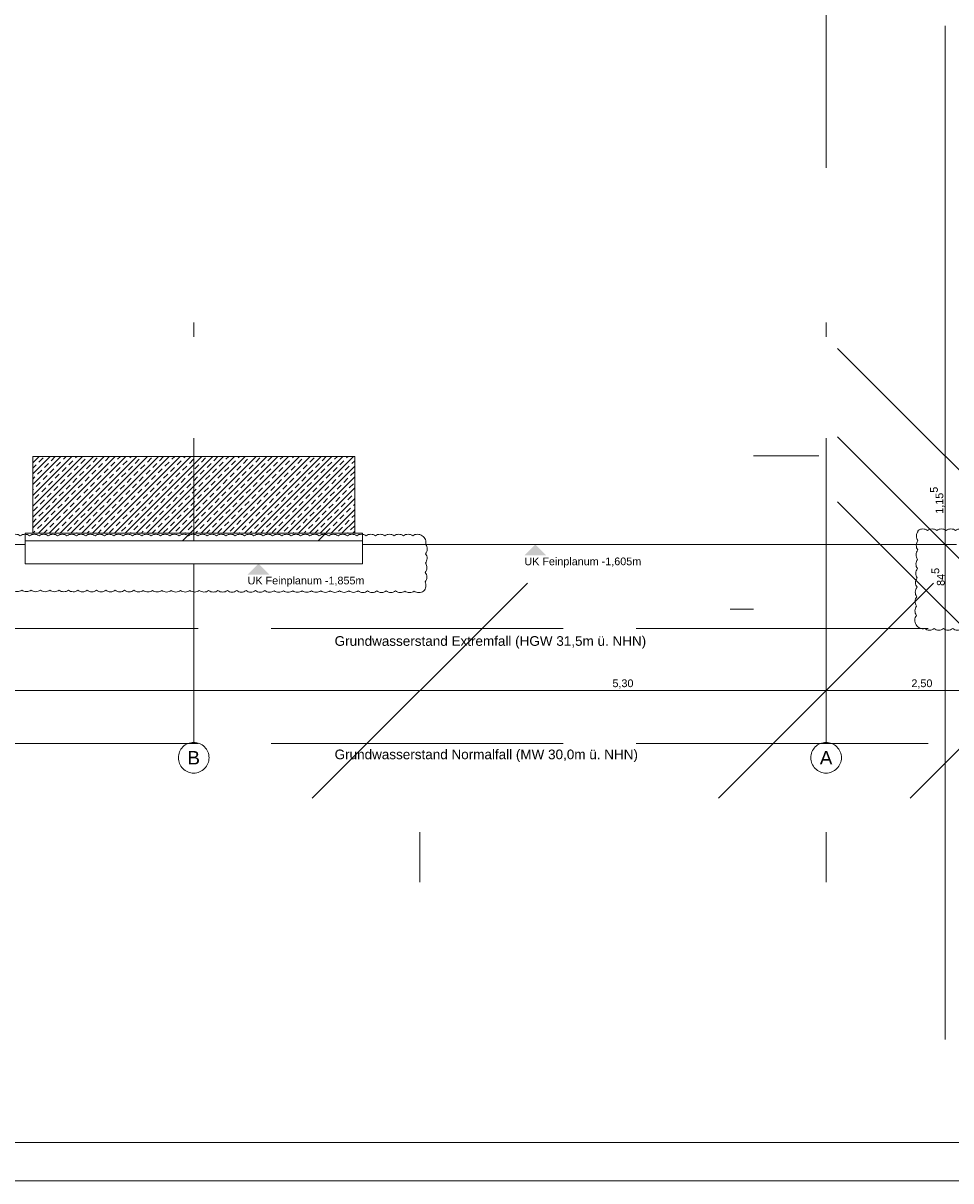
# Model space of a CAD drawing. Header units: metres. Extents: x -3716 to 31, y -1854 to 706.
# Tile 173 of 207: x -444 to -293, y -345 to -157. Entities that reach past the tile are written whole.
import ezdxf

# ---------------------------------------------------------------- set-up
doc = ezdxf.new("R2010")
doc.units = ezdxf.units.M
doc.header["$LTSCALE"] = 1.25
doc.header["$PDMODE"] = 1
doc.header["$PDSIZE"] = -2
doc.linetypes.add('ISO-02 Strichlinie', pattern=[3.81, 3.048, -0.762])
doc.linetypes.add('Linienart-53', pattern=[5.291531, 3.175, -1.058062, 0.352704, -0.705764])
doc.layers.get('0').update_dxf_attribs({"lineweight": 25})
for name, color, linetype, lineweight, true_color in [('30 -35 Decken- 0 Decken', 7, 'Continuous', 35, 0x00ee00), ('70 -72 Beschriftung- 1 Beschriftung allgemein', 7, 'Continuous', 9, 0xff6633), ('70 -76 Bemaßung- 2 Allgemein', 7, 'Continuous', 5, 0x6666cc), ('70 -77 Revision- 2 Wolken', 7, 'Continuous', 18, 0x944cff)]:
    doc.layers.add(name, color=color, linetype=linetype, lineweight=lineweight, true_color=true_color)
for name, color, linetype, lineweight in [('70 -71 Achsen- 1 Gebäudeachsen', 7, 'Linienart-53', 18), ('70 -74 Zeichnungsblatt- 4 Plankopf Linie', 7, 'Continuous', 13), ('Keine', 7, 'Continuous', 9)]:
    doc.layers.add(name, color=color, linetype=linetype, lineweight=lineweight)
doc.styles.add('Arial', font='arial.ttf')
doc.dimstyles.new('k+k_klein', dxfattribs={"dimtxt": 1.258608, "dimasz": 1.3255, "dimexe": 1.25, "dimexo": 3.75, "dimgap": 0.125, "dimtad": 1, "dimdec": 3, "dimtxsty": 'Arial', "dimblk": 'VW_SLASH', "dimblk1": 'VW_SLASH', "dimblk2": 'VW_SLASH', "dimcen": 0, "dimdle": 0.625, "dimadec": 3, "dimazin": 0, "dimtfac": 0.75, "dimtdec": 3, "dimtix": 1, "dimtmove": 0, "dimatfit": 0, "dimldrblk": 'VW_FILLEDARROW', "dimfxlon": 1, "dimfrac": 2, "dimtolj": 1, "dimarcsym": 0})
doc.dimstyles.new('SIA_DIN1356', dxfattribs={"dimtxt": 1.258608, "dimasz": 2.80603, "dimexe": 2.5, "dimexo": 3.75, "dimgap": 0.625, "dimtad": 1, "dimdec": 3, "dimtxsty": 'Arial', "dimblk": 'VW_SLASH-1', "dimblk1": 'VW_SLASH-1', "dimblk2": 'VW_SLASH-1', "dimcen": 0, "dimdle": 2.5, "dimadec": 3, "dimazin": 0, "dimtfac": 1, "dimtdec": 3, "dimtix": 1, "dimtmove": 0, "dimatfit": 0, "dimldrblk": 'VW_FILLEDARROW-1', "dimfxl": 1, "dimfrac": 2, "dimtolj": 1, "dimarcsym": 0})

# ---------------------------------------------------------------- blocks, each defined once
blk = doc.blocks.new('Plankopf')
at = {"layer": '70 -74 Zeichnungsblatt- 4 Plankopf Linie', "transparency": 33554687, "flags": 128}
for points in [[(-1.0675, 0.4205), (1.0675, 0.4205), (1.0675, -0.4205), (-1.0675, -0.4205)], [(-1.0475, -0.4155), (-1.0475, 0.4155), (1.0625, 0.4155), (1.0625, -0.4155)]]:
    blk.add_lwpolyline(points, close=True, dxfattribs=at)
at = {"layer": '70 -74 Zeichnungsblatt- 4 Plankopf Linie', "color": 0, "flags": 1}
for tag in ['Approval', 'Approval', 'Approval', 'Approval', 'Approval', 'AR_Genehmigt_-_Datum', 'Auto_Generate_Page_Number', 'Auto_Total_Num_Sheets', 'Auftraggeber', 'Auftraggeber_Zusatz_-1-', 'Auftraggeber_Zusatz_-2-', 'Architekt', 'Architekt_Zusatz_-1-', 'Architekt_Zusatz_-2-', 'Approval', 'Current_Plot_Date', 'Scale', 'Sheet_Number', 'Sheet_Title', 'Teil', 'Gewerk', 'Total_Num_Sheets', 'Tragwerksplanung', 'Tragwerksplanung_Zusatz_-1-', 'Tragwerksplanung_Zusatz_-2-', 'Geschäftszeichen', 'Zone', 'Zone', 'Zone', 'Zone', 'Zone', 'Status', 'TGA', 'TGA_Zusatz_-1-', 'TGA_Zusatz_-2-', 'Zone', 'Number', 'Publish_Date', 'Number', 'Publish_Date', 'Number', 'Publish_Date', 'Number', 'Publish_Date', 'Number', 'Publish_Date', 'Planungsgrundlagen', 'Plot_Date_Format', 'BH_Genehmigt_-_Datum', 'Papiermaße', 'Ebene', 'Page_Number', 'Plannummer_Fachplaner', 'File_Name', 'File_Name_Include_Path', 'Projektname_Zusatz', 'Project_Address', 'Landschaftsarchitekt', 'Landschaftsarchitekten_Zusatz-1-', 'Landschaftsarchitekten_Zusatz_-2-', 'Höhe_üNHN', 'Leistungsphase', 'Number', 'Publish_Date', 'Recipients', 'Recipients', 'Recipients', 'Recipients', 'Recipients', 'Project_Date', 'Project_ID', 'Project_Name', 'Recipients', 'Date', 'Note', 'Date', 'Note', 'Date', 'Note', 'Date', 'Note', 'Date', 'Note', 'Format', 'Date', 'Date', 'Note']:
    blk.add_attdef(tag, (-1.0675, -0.4205), '', height=0.00018, dxfattribs=at)
blk = doc.blocks.new('VW_SLASH')
at = {"color": 0, "linetype": 'ByBlock', "lineweight": -2, "transparency": 16777216}
blk.add_line((0.472, 0), (-1, 0), dxfattribs=at)
at = {"color": 0, "lineweight": 5, "transparency": 16777216, "flags": 128}
blk.add_lwpolyline([(0.5, 0.5), (-0.5, -0.5)], dxfattribs=at)
blk = doc.blocks.new('*D562')
at = {"layer": '70 -76 Bemaßung- 2 Allgemein', "color": 0, "lineweight": -2}
for p, q in [((1.029, -45.147), (1.029, -46.522)), ((-1.747, -45.272), (-3.072, -45.272)), ((1.029, -45.272), (-0.421, -45.272)), ((2.355, -45.272), (3.68, -45.272)), ((-0.421, -49.022), (-0.421, -46.522))]:
    blk.add_line(p, q, dxfattribs=at)
at = {"layer": 'Defpoints', "color": 0}
for p in [(1.029, -41.397), (-0.421, -45.272), (-0.421, -45.272)]:
    blk.add_point(p, dxfattribs=at)
at = {"layer": '70 -76 Bemaßung- 2 Allgemein', "color": 0, "lineweight": -2, "xscale": 1.32550048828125, "yscale": 1.32550048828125, "zscale": 1.32550048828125}
blk.add_blockref('VW_SLASH', (-0.421, -45.272), dxfattribs=at)
at = {"layer": '70 -76 Bemaßung- 2 Allgemein', "color": 0, "lineweight": -2, "xscale": 1.32550048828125, "yscale": 1.32550048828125, "zscale": 1.32550048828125, "rotation": 180}
blk.add_blockref('VW_SLASH', (1.029, -45.272), dxfattribs=at)
at = {"layer": '70 -76 Bemaßung- 2 Allgemein', "color": 0, "insert": (0.304, -45.207), "char_height": 0.1007, "attachment_point": 5, "style": 'Arial'}
blk.add_mtext('\\A1;1,45', dxfattribs=at)
blk = doc.blocks.new('VW_FILLEDARROW')
at = {"linetype": 'Continuous', "lineweight": 0, "transparency": 16777216}
blk.add_hatch(color=0, dxfattribs=at).paths.add_polyline_path([(-2.829, 0.758), (0, 0), (-2.829, -0.758)])
at = {"color": 0, "lineweight": 5, "transparency": 16777216, "flags": 128}
blk.add_lwpolyline([(-2.829, 0.758), (0, 0), (-2.829, -0.758)], close=True, dxfattribs=at)
blk = doc.blocks.new('Gruppe-1101')
at = {"color": 255, "transparency": 33554687}
for points in [[(-8.671, 31.985), (-8.691, 31.986), (-8.71, 31.989), (-8.729, 31.994), (-8.748, 32), (-8.765, 32.009), (-8.782, 32.019), (-8.798, 32.031), (-8.812, 32.044), (-8.826, 32.058), (-8.837, 32.074), (-8.847, 32.091), (-8.856, 32.109), (-8.862, 32.127), (-8.867, 32.146), (-8.87, 32.166), (-8.871, 32.185), (-8.87, 32.205), (-8.867, 32.224), (-8.862, 32.243), (-8.856, 32.262), (-8.847, 32.28), (-8.837, 32.296), (-8.826, 32.312), (-8.812, 32.327), (-8.798, 32.34), (-8.782, 32.352), (-8.765, 32.362), (-8.748, 32.37), (-8.729, 32.377), (-8.71, 32.381), (-8.691, 32.384), (-8.671, 32.385), (-8.651, 32.384), (-8.632, 32.381), (-8.613, 32.377), (-8.594, 32.37), (-8.577, 32.362), (-8.56, 32.352), (-8.544, 32.34), (-8.53, 32.327), (-8.516, 32.312), (-8.505, 32.296), (-8.495, 32.28), (-8.486, 32.262), (-8.48, 32.243), (-8.475, 32.224), (-8.472, 32.205), (-8.471, 32.185), (-8.472, 32.166), (-8.475, 32.146), (-8.48, 32.127), (-8.486, 32.109), (-8.495, 32.091), (-8.505, 32.074), (-8.516, 32.058), (-8.53, 32.044), (-8.544, 32.031), (-8.56, 32.019), (-8.577, 32.009), (-8.594, 32), (-8.613, 31.994), (-8.632, 31.989), (-8.651, 31.986)], [(-0.421, 31.985), (-0.441, 31.986), (-0.46, 31.989), (-0.479, 31.994), (-0.498, 32), (-0.515, 32.009), (-0.532, 32.019), (-0.548, 32.031), (-0.562, 32.044), (-0.576, 32.058), (-0.587, 32.074), (-0.597, 32.091), (-0.606, 32.109), (-0.612, 32.127), (-0.617, 32.146), (-0.62, 32.166), (-0.621, 32.185), (-0.62, 32.205), (-0.617, 32.224), (-0.612, 32.243), (-0.606, 32.262), (-0.597, 32.28), (-0.587, 32.296), (-0.576, 32.312), (-0.562, 32.327), (-0.548, 32.34), (-0.532, 32.352), (-0.515, 32.362), (-0.498, 32.37), (-0.479, 32.377), (-0.46, 32.381), (-0.441, 32.384), (-0.421, 32.385), (-0.401, 32.384), (-0.382, 32.381), (-0.363, 32.377), (-0.344, 32.37), (-0.327, 32.362), (-0.31, 32.352), (-0.294, 32.34), (-0.28, 32.327), (-0.266, 32.312), (-0.255, 32.296), (-0.245, 32.28), (-0.236, 32.262), (-0.23, 32.243), (-0.225, 32.224), (-0.222, 32.205), (-0.221, 32.185), (-0.222, 32.166), (-0.225, 32.146), (-0.23, 32.127), (-0.236, 32.109), (-0.245, 32.091), (-0.255, 32.074), (-0.266, 32.058), (-0.28, 32.044), (-0.294, 32.031), (-0.31, 32.019), (-0.327, 32.009), (-0.344, 32), (-0.363, 31.994), (-0.382, 31.989), (-0.401, 31.986)]]:
    blk.add_wipeout(points, dxfattribs=at).dxf.layer = 'Keine'
at = {"layer": '70 -71 Achsen- 1 Gebäudeachsen', "transparency": 33554687}
for p, q in [((-8.671, 32.385), (-8.671, 37.864)), ((-0.421, 32.385), (-0.421, 37.864))]:
    blk.add_line(p, q, dxfattribs=at)
at = {"layer": 'Keine', "transparency": 33554687, "flags": 128}
for points in [[(-8.671, 31.985), (-8.691, 31.986), (-8.71, 31.989), (-8.729, 31.994), (-8.748, 32), (-8.765, 32.009), (-8.782, 32.019), (-8.798, 32.031), (-8.812, 32.044), (-8.826, 32.058), (-8.837, 32.074), (-8.847, 32.091), (-8.856, 32.109), (-8.862, 32.127), (-8.867, 32.146), (-8.87, 32.166), (-8.871, 32.185), (-8.87, 32.205), (-8.867, 32.224), (-8.862, 32.243), (-8.856, 32.262), (-8.847, 32.28), (-8.837, 32.296), (-8.826, 32.312), (-8.812, 32.327), (-8.798, 32.34), (-8.782, 32.352), (-8.765, 32.362), (-8.748, 32.37), (-8.729, 32.377), (-8.71, 32.381), (-8.691, 32.384), (-8.671, 32.385), (-8.651, 32.384), (-8.632, 32.381), (-8.613, 32.377), (-8.594, 32.37), (-8.577, 32.362), (-8.56, 32.352), (-8.544, 32.34), (-8.53, 32.327), (-8.516, 32.312), (-8.505, 32.296), (-8.495, 32.28), (-8.486, 32.262), (-8.48, 32.243), (-8.475, 32.224), (-8.472, 32.205), (-8.471, 32.185), (-8.472, 32.166), (-8.475, 32.146), (-8.48, 32.127), (-8.486, 32.109), (-8.495, 32.091), (-8.505, 32.074), (-8.516, 32.058), (-8.53, 32.044), (-8.544, 32.031), (-8.56, 32.019), (-8.577, 32.009), (-8.594, 32), (-8.613, 31.994), (-8.632, 31.989), (-8.651, 31.986)], [(-0.421, 31.985), (-0.441, 31.986), (-0.46, 31.989), (-0.479, 31.994), (-0.498, 32), (-0.515, 32.009), (-0.532, 32.019), (-0.548, 32.031), (-0.562, 32.044), (-0.576, 32.058), (-0.587, 32.074), (-0.597, 32.091), (-0.606, 32.109), (-0.612, 32.127), (-0.617, 32.146), (-0.62, 32.166), (-0.621, 32.185), (-0.62, 32.205), (-0.617, 32.224), (-0.612, 32.243), (-0.606, 32.262), (-0.597, 32.28), (-0.587, 32.296), (-0.576, 32.312), (-0.562, 32.327), (-0.548, 32.34), (-0.532, 32.352), (-0.515, 32.362), (-0.498, 32.37), (-0.479, 32.377), (-0.46, 32.381), (-0.441, 32.384), (-0.421, 32.385), (-0.401, 32.384), (-0.382, 32.381), (-0.363, 32.377), (-0.344, 32.37), (-0.327, 32.362), (-0.31, 32.352), (-0.294, 32.34), (-0.28, 32.327), (-0.266, 32.312), (-0.255, 32.296), (-0.245, 32.28), (-0.236, 32.262), (-0.23, 32.243), (-0.225, 32.224), (-0.222, 32.205), (-0.221, 32.185), (-0.222, 32.166), (-0.225, 32.146), (-0.23, 32.127), (-0.236, 32.109), (-0.245, 32.091), (-0.255, 32.074), (-0.266, 32.058), (-0.28, 32.044), (-0.294, 32.031), (-0.31, 32.019), (-0.327, 32.009), (-0.344, 32), (-0.363, 31.994), (-0.382, 31.989), (-0.401, 31.986)]]:
    blk.add_lwpolyline(points, close=True, dxfattribs=at)
at = {"layer": 'Keine', "transparency": 33554687, "char_height": 0.176, "attachment_point": 5, "line_spacing_factor": 0.970891, "style": 'Arial'}
for s, insert in [('B', (-8.671, 32.185)), ('A', (-0.421, 32.185))]:
    blk.add_mtext(s, dxfattribs=dict(at, insert=insert))
blk = doc.blocks.new('Gruppe-1105')
at = {"color": 255, "linetype": 'Continuous', "lineweight": 9}
blk.add_wipeout([(-10.87099996, 35.11619107), (-6.47099996, 35.11619107), (-6.47099996, 35.01619107), (-10.87099996, 35.01619107)], dxfattribs=at).dxf.layer = '30 -35 Decken- 0 Decken'
at = {"layer": '30 -35 Decken- 0 Decken', "linetype": 'Continuous', "lineweight": 9}
h = blk.add_hatch(dxfattribs=at)
h.set_pattern_fill('5_Beton unbewehrt', style=0, pattern_type=2)
h.set_pattern_definition([(-135, (0, 0), (0.883883, -0.883883), [2.12132, -1.41421])])
h.paths.add_polyline_path([(-10.87099996, 35.11619107), (-6.47099996, 35.11619107), (-6.47099996, 35.01619107), (-10.87099996, 35.01619107)])
at = {"layer": '30 -35 Decken- 0 Decken', "color": 7, "linetype": 'Continuous', "lineweight": 9, "flags": 128}
blk.add_lwpolyline([(-10.87099996, 35.11619107), (-6.47099996, 35.11619107), (-6.47099996, 35.01619107), (-10.87099996, 35.01619107)], close=True, dxfattribs=at)
at = {"color": 255, "linetype": 'Continuous', "lineweight": 9}
blk.add_wipeout([(-10.77099996, 36.11619107), (-6.57099996, 36.11619107), (-6.57099996, 35.11619107), (-10.77099996, 35.11619107)], dxfattribs=at).dxf.layer = '30 -35 Decken- 0 Decken'
at = {"layer": '30 -35 Decken- 0 Decken', "linetype": 'Continuous', "lineweight": 9}
h = blk.add_hatch(dxfattribs=at)
h.set_pattern_fill('Stahlbeton1  SRF', style=0, pattern_type=2)
h.set_pattern_definition([(45, (0, 0), (0.07071068, -0.07071068), []), (45, (0.03536, -0.03536), (0.07071068, -0.07071068), [0.075, -0.05])])
h.paths.add_polyline_path([(-10.77099996, 36.11619107), (-6.57099996, 36.11619107), (-6.57099996, 35.11619107), (-10.77099996, 35.11619107)])
at = {"layer": '30 -35 Decken- 0 Decken', "color": 7, "linetype": 'Continuous', "lineweight": 9, "flags": 128}
blk.add_lwpolyline([(-10.77099996, 36.11619107), (-6.57099996, 36.11619107), (-6.57099996, 35.11619107), (-10.77099996, 35.11619107)], close=True, dxfattribs=at)
at = {"layer": '70 -71 Achsen- 1 Gebäudeachsen', "color": 7, "transparency": 33554687}
blk.add_blockref('Gruppe-1101', (0, 0), dxfattribs=at)
blk = doc.blocks.new('_FU_2D LP9 (3D)')
at = {"layer": '30 -35 Decken- 0 Decken', "color": 7}
blk.add_blockref('Gruppe-1105', (0, 0), dxfattribs=at)
at = {"layer": '70 -72 Beschriftung- 1 Beschriftung allgemein', "linetype": 'ISO-02 Strichlinie'}
for p, q in [((-183.8724, 33.8712), (1.1339, 33.8712)), ((-183.8724, 32.3712), (1.1339, 32.3712))]:
    blk.add_line(p, q, dxfattribs=at)
at = {"layer": '70 -72 Beschriftung- 1 Beschriftung allgemein', "char_height": 0.125861, "attachment_point": 7, "line_spacing_factor": 0.970891, "style": 'Arial'}
for s, insert in [('Grundwasserstand Extremfall (HGW 31,5m ü. NHN)', (-6.8323, 33.6071)), ('Grundwasserstand Normalfall (MW 30,0m ü. NHN)', (-6.8323, 32.1279))]:
    blk.add_mtext(s, dxfattribs=dict(at, insert=insert))
blk = doc.blocks.new('Gruppe-1113')
at = {"layer": '70 -77 Revision- 2 Wolken', "transparency": 33554687, "flags": 128}
blk.add_lwpolyline([(-11.665, 35.08, -0.162278), (-11.604, 35.1, -0.162278), (-11.543, 35.08, -0.162278), (-11.482, 35.1, -0.162278), (-11.421, 35.08, -0.162278), (-11.36, 35.1, -0.162278), (-11.299, 35.08, -0.162278), (-11.238, 35.1, -0.162278), (-11.177, 35.08, -0.162278), (-11.116, 35.1, -0.162278), (-11.055, 35.08, -0.162278), (-10.994, 35.1, -0.162278), (-10.933, 35.08, -0.162278), (-10.872, 35.1, -0.162278), (-10.811, 35.08, -0.162278), (-10.75, 35.1, -0.162278), (-10.689, 35.08, -0.162278), (-10.629, 35.1, -0.162278), (-10.568, 35.08, -0.162278), (-10.507, 35.1, -0.162278), (-10.446, 35.08, -0.162278), (-10.385, 35.1, -0.162278), (-10.324, 35.08, -0.162278), (-10.263, 35.1, -0.162278), (-10.202, 35.08, -0.162278), (-10.141, 35.1, -0.162278), (-10.08, 35.08, -0.162278), (-10.019, 35.1, -0.162278), (-9.958, 35.08, -0.162278), (-9.897, 35.1, -0.162278), (-9.836, 35.08, -0.162278), (-9.775, 35.1, -0.162278), (-9.714, 35.08, -0.162278), (-9.653, 35.1, -0.162278), (-9.592, 35.08, -0.162278), (-9.531, 35.1, -0.162278), (-9.47, 35.08, -0.162278), (-9.409, 35.1, -0.162278), (-9.348, 35.08, -0.162278), (-9.287, 35.1, -0.162278), (-9.226, 35.08, -0.162278), (-9.165, 35.1, -0.162278), (-9.105, 35.08, -0.162278), (-9.044, 35.1, -0.162278), (-8.983, 35.08, -0.162278), (-8.922, 35.1, -0.162278), (-8.861, 35.08, -0.162278), (-8.8, 35.1, -0.162278), (-8.739, 35.08, -0.162278), (-8.678, 35.1, -0.162278), (-8.617, 35.08, -0.162278), (-8.556, 35.1, -0.162278), (-8.495, 35.08, -0.162278), (-8.434, 35.1, -0.162278), (-8.373, 35.08, -0.162278), (-8.312, 35.1, -0.162278), (-8.251, 35.08, -0.162278), (-8.19, 35.1, -0.162278), (-8.129, 35.08, -0.162278), (-8.068, 35.1, -0.162278), (-8.007, 35.08, -0.162278), (-7.946, 35.1, -0.162278), (-7.885, 35.08, -0.162278), (-7.824, 35.1, -0.162278), (-7.763, 35.08, -0.162278), (-7.702, 35.1, -0.162278), (-7.641, 35.08, -0.162278), (-7.581, 35.1, -0.162278), (-7.52, 35.08, -0.162278), (-7.459, 35.1, -0.162278), (-7.398, 35.08, -0.162278), (-7.337, 35.1, -0.162278), (-7.276, 35.08, -0.162278), (-7.215, 35.1, -0.162278), (-7.154, 35.08, -0.162278), (-7.093, 35.1, -0.162278), (-7.032, 35.08, -0.162278), (-6.971, 35.1, -0.162278), (-6.91, 35.08, -0.162278), (-6.849, 35.1, -0.162278), (-6.788, 35.08, -0.162278), (-6.727, 35.1, -0.162278), (-6.666, 35.08, -0.162278), (-6.605, 35.1, -0.162278), (-6.544, 35.08, -0.162278), (-6.483, 35.1, -0.162278), (-6.422, 35.08, -0.162278), (-6.361, 35.1, -0.162278), (-6.3, 35.08, -0.162278), (-6.239, 35.1, -0.162278), (-6.178, 35.08, -0.162278), (-6.117, 35.1, -0.162278), (-6.057, 35.08, -0.162278), (-5.996, 35.1, -0.162278), (-5.935, 35.08, -0.162278), (-5.874, 35.1, -0.162278), (-5.813, 35.08, -0.162278), (-5.752, 35.1, -0.162278), (-5.691, 35.08, -0.162278), (-5.648, 35.032, -0.162278), (-5.644, 34.968, -0.162278), (-5.624, 34.906, -0.162278), (-5.646, 34.846, -0.162278), (-5.626, 34.784, -0.162278), (-5.648, 34.724, -0.162278), (-5.628, 34.662, -0.162278), (-5.65, 34.602, -0.162278), (-5.63, 34.541, -0.162278), (-5.652, 34.48, -0.162278), (-5.642, 34.416, -0.162278), (-5.672, 34.36, -0.162278), (-5.733, 34.34, -0.162278), (-5.794, 34.36, -0.162278), (-5.855, 34.34, -0.162278), (-5.916, 34.36, -0.162278), (-5.977, 34.34, -0.162278), (-6.038, 34.361, -0.162278), (-6.099, 34.34, -0.162278), (-6.159, 34.361, -0.162278), (-6.221, 34.341, -0.162278), (-6.281, 34.361, -0.162278), (-6.342, 34.341, -0.162278), (-6.403, 34.361, -0.162278), (-6.464, 34.341, -0.162278), (-6.525, 34.362, -0.162278), (-6.586, 34.342, -0.162278), (-6.647, 34.362, -0.162278), (-6.708, 34.342, -0.162278), (-6.769, 34.362, -0.162278), (-6.83, 34.342, -0.162278), (-6.891, 34.363, -0.162278), (-6.952, 34.342, -0.162278), (-7.013, 34.363, -0.162278), (-7.074, 34.343, -0.162278), (-7.135, 34.363, -0.162278), (-7.196, 34.343, -0.162278), (-7.257, 34.363, -0.162278), (-7.318, 34.343, -0.162278), (-7.379, 34.364, -0.162278), (-7.44, 34.344, -0.162278), (-7.501, 34.364, -0.162278), (-7.562, 34.344, -0.162278), (-7.623, 34.364, -0.162278), (-7.684, 34.344, -0.162278), (-7.744, 34.365, -0.162278), (-7.805, 34.344, -0.162278), (-7.866, 34.365, -0.162278), (-7.927, 34.345, -0.162278), (-7.988, 34.365, -0.162278), (-8.049, 34.345, -0.162278), (-8.11, 34.365, -0.162278), (-8.171, 34.345, -0.162278), (-8.232, 34.366, -0.162278), (-8.293, 34.346, -0.162278), (-8.354, 34.366, -0.162278), (-8.415, 34.346, -0.162278), (-8.476, 34.366, -0.162278), (-8.537, 34.346, -0.162278), (-8.598, 34.367, -0.162278), (-8.659, 34.346, -0.162278), (-8.72, 34.367, -0.162278), (-8.781, 34.347, -0.162278), (-8.842, 34.367, -0.162278), (-8.903, 34.347, -0.162278), (-8.964, 34.367, -0.162278), (-9.025, 34.347, -0.162278), (-9.086, 34.368, -0.162278), (-9.147, 34.348, -0.162278), (-9.207, 34.368, -0.162278), (-9.268, 34.348, -0.162278), (-9.329, 34.368, -0.162278), (-9.39, 34.348, -0.162278), (-9.451, 34.369, -0.162278), (-9.512, 34.348, -0.162278), (-9.573, 34.369, -0.162278), (-9.634, 34.349, -0.162278), (-9.695, 34.369, -0.162278), (-9.756, 34.349, -0.162278), (-9.817, 34.369, -0.162278), (-9.878, 34.349, -0.162278), (-9.939, 34.37, -0.162278), (-10, 34.35, -0.162278), (-10.061, 34.37, -0.162278), (-10.122, 34.35, -0.162278), (-10.183, 34.37, -0.162278), (-10.244, 34.35, -0.162278), (-10.305, 34.371, -0.162278), (-10.366, 34.35, -0.162278), (-10.427, 34.371, -0.162278), (-10.488, 34.351, -0.162278), (-10.549, 34.371, -0.162278), (-10.61, 34.351, -0.162278), (-10.671, 34.371, -0.162278), (-10.732, 34.351, -0.162278), (-10.792, 34.372, -0.162278), (-10.853, 34.352, -0.162278), (-10.914, 34.372, -0.162278), (-10.975, 34.352, -0.162278), (-11.036, 34.372, -0.162278), (-11.097, 34.352, -0.162278), (-11.158, 34.373, -0.162278), (-11.219, 34.352, -0.162278), (-11.28, 34.373, -0.162278), (-11.341, 34.353, -0.162278), (-11.402, 34.373, -0.162278), (-11.463, 34.353, -0.162278), (-11.524, 34.373, -0.162278), (-11.585, 34.353, -0.162278), (-11.646, 34.374, -0.162278), (-11.677, 34.43, -0.162278), (-11.667, 34.494, -0.162278), (-11.687, 34.555, -0.162278), (-11.667, 34.616, -0.162278), (-11.687, 34.677, -0.162278), (-11.666, 34.738, -0.162278), (-11.686, 34.799, -0.162278), (-11.666, 34.86, -0.162278), (-11.686, 34.921, -0.162278), (-11.665, 34.981, -0.162278), (-11.681, 35.031, -0.162278), (-11.665, 35.08)], format="xyb", close=True, dxfattribs=at)
blk = doc.blocks.new('Gruppe-1114')
at = {"layer": '30 -35 Decken- 0 Decken', "color": 7, "linetype": 'Continuous', "lineweight": 9}
blk.add_solid([(-4.215, 34.966), (-4.357, 34.824), (-4.073, 34.824)], dxfattribs=at)
at = {"layer": '30 -35 Decken- 0 Decken', "color": 7, "char_height": 0.10069, "attachment_point": 1, "line_spacing_factor": 0.970891, "style": 'Arial'}
for s, insert in [('UK Feinplanum -1,605m ', (-4.357, 34.797)), ('UK Feinplanum -1,855m ', (-7.968, 34.547))]:
    blk.add_mtext(s, dxfattribs=dict(at, insert=insert))
at = {"color": 255, "linetype": 'Continuous', "lineweight": 9}
blk.add_wipeout([(-10.871, 35.016), (-6.471, 35.016), (-6.471, 34.716), (-10.871, 34.716)], dxfattribs=at).dxf.layer = '30 -35 Decken- 0 Decken'
at = {"layer": '30 -35 Decken- 0 Decken', "linetype": 'Continuous', "lineweight": 9}
h = blk.add_hatch(dxfattribs=at)
h.set_pattern_fill('Mörtel_Putz sehr fein SRF', style=0, pattern_type=2)
h.set_pattern_definition([(19.983, (0, 0), (3.0513, -2.96883), [0.19305, -3.66798]), (-13.87, (0.1815, 0.066), (3.0513, -2.96883), [0.34402, -6.53646]), (-44.215, (0.5155, -0.0165), (-0.57727, -4.2883), [0.21286, -4.0444]), (-97.667, (0.668, -0.165), (-3.62857, -1.31948), [0.21635, -4.11064]), (-160.017, (0.639, -0.3794), (-6.67987, 1.64935), [0.19305, -3.66798]), (166.13, (0.4577, -0.4453), (-9.73117, 4.61818), [0.34402, -6.53646]), (135.785, (0.1237, -0.363), (0.57727, 4.2883), [0.21286, -4.0444]), (82.333, (-0.029, -0.2145), (3.62857, 1.31948), [0.21635, -4.11064]), (-110.556, (-1.1957, 1.773), (4.232, -2.4097), [0.17615, -4.14553]), (-67.195, (-1.2576, 1.608), (4.232, -2.40967), [0.28547, -6.7182]), (-29.657, (-1.147, 1.345), (5.74945, 1.63685), [0.1985, -4.67145]), (15.891, (-0.9746, 1.2468), (1.51744, 4.04652), [0.24366, -5.73426]), (69.444, (-0.74, 1.3135), (-4.232, 2.4097), [0.17615, -4.14553]), (112.805, (-0.6783, 1.4784), (-1.51744, -4.04652), [0.28547, -6.7182]), (150.343, (-0.789, 1.7415), (-1.51744, -4.0465), [0.1985, -4.67145]), (-164.109, (-0.9614, 1.8398), (-4.232, 2.40967), [0.24366, -5.73426]), (-136.779, (0.742, -1.897), (2.8039, -7.0097), [0.1879, -9.2051]), (-68.199, (0.605, -2.025), (9.6487, -0.5773), [0.151, -7.3987]), (-3.424, (0.6614, -2.166), (6.8448, 6.4325), [0.1933, -9.4726]), (43.221, (0.8544, -2.177), (-2.8039, 7.0097), [0.1879, -9.2051]), (111.801, (0.991, -2.0485), (-9.6487, 0.5773), [0.151, -7.3987]), (176.576, (0.935, -1.908), (-6.8448, -6.4325), [0.1933, -9.4726]), (142.046, (-1.1546, -1.1546), (-0.65974, -4.0409), [0.26147, -4.9679]), (80.727, (-1.3606, -0.994), (-4.7831, -0.8247), [0.2047, -3.8897]), (41.795, (-1.3278, -0.7917), (-4.78312, -0.82468), [0.36503, -6.93556]), (9.782, (-1.0555, -0.5485), (-4.12338, 3.21623), [0.2427, -4.611]), (-37.954, (-0.8165, -0.5072), (0.65974, 4.0409), [0.26147, -4.9679]), (-99.273, (-0.6102, -0.668), (5.44286, 4.8656), [0.40944, -3.68497]), (-170.218, (-0.6763, -1.072), (4.12338, -3.21623), [0.48537, -4.3683])])
h.paths.add_polyline_path([(-10.871, 35.016), (-6.471, 35.016), (-6.471, 34.716), (-10.871, 34.716)])
at = {"layer": '30 -35 Decken- 0 Decken', "color": 7, "linetype": 'Continuous', "lineweight": 9, "flags": 128}
blk.add_lwpolyline([(-10.871, 35.016), (-6.471, 35.016), (-6.471, 34.716), (-10.871, 34.716)], close=True, dxfattribs=at)
at = {"layer": '30 -35 Decken- 0 Decken', "color": 7, "linetype": 'Continuous', "lineweight": 9}
blk.add_solid([(-7.826, 34.716), (-7.968, 34.574), (-7.684, 34.574)], dxfattribs=at)
at = {"layer": '70 -77 Revision- 2 Wolken'}
blk.add_blockref('Gruppe-1113', (0, 0), dxfattribs=at)
blk = doc.blocks.new('Gruppe-1115')
at = {"layer": '70 -77 Revision- 2 Wolken', "transparency": 33554687, "flags": 128}
blk.add_lwpolyline([(0.78, 35.15, -0.162278), (0.841, 35.17, -0.162278), (0.902, 35.15, -0.162278), (0.963, 35.17, -0.162278), (1.024, 35.15, -0.162278), (1.085, 35.17, -0.162278), (1.146, 35.15, -0.162278), (1.207, 35.17, -0.162278), (1.268, 35.15, -0.162278), (1.329, 35.17, -0.162278), (1.39, 35.15, -0.162278), (1.451, 35.17, -0.162278), (1.512, 35.15, -0.162278), (1.572, 35.17, -0.162278), (1.633, 35.15, -0.162278), (1.694, 35.17, -0.162278), (1.755, 35.15, -0.162278), (1.816, 35.17, -0.162278), (1.877, 35.15, -0.162278), (1.938, 35.17, -0.162278), (1.999, 35.15, -0.162278), (2.06, 35.17, -0.162278), (2.121, 35.15, -0.162278), (2.182, 35.17, -0.162278), (2.243, 35.15, -0.162278), (2.304, 35.17, -0.162278), (2.365, 35.15, -0.162278), (2.429, 35.143, -0.162278), (2.476, 35.099, -0.162278), (2.495, 35.037, -0.162278), (2.473, 34.977, -0.162278), (2.492, 34.915, -0.162278), (2.471, 34.855, -0.162278), (2.49, 34.794, -0.162278), (2.468, 34.733, -0.162278), (2.487, 34.672, -0.162278), (2.465, 34.611, -0.162278), (2.484, 34.55, -0.162278), (2.463, 34.489, -0.162278), (2.482, 34.428, -0.162278), (2.46, 34.367, -0.162278), (2.479, 34.306, -0.162278), (2.458, 34.245, -0.162278), (2.477, 34.184, -0.162278), (2.455, 34.124, -0.162278), (2.474, 34.062, -0.162278), (2.453, 34.002, -0.162278), (2.472, 33.94, -0.162278), (2.45, 33.88, -0.162278), (2.391, 33.854, -0.162278), (2.329, 33.869, -0.162278), (2.268, 33.849, -0.162278), (2.207, 33.869, -0.162278), (2.146, 33.849, -0.162278), (2.085, 33.869, -0.162278), (2.024, 33.849, -0.162278), (1.963, 33.869, -0.162278), (1.902, 33.849, -0.162278), (1.841, 33.869, -0.162278), (1.78, 33.849, -0.162278), (1.719, 33.87, -0.162278), (1.658, 33.849, -0.162278), (1.597, 33.87, -0.162278), (1.536, 33.849, -0.162278), (1.475, 33.87, -0.162278), (1.414, 33.849, -0.162278), (1.353, 33.87, -0.162278), (1.292, 33.849, -0.162278), (1.231, 33.87, -0.162278), (1.17, 33.849, -0.162278), (1.11, 33.87, -0.162278), (1.049, 33.85, -0.162278), (0.988, 33.87, -0.162278), (0.927, 33.85, -0.162278), (0.866, 33.87, -0.162278), (0.802, 33.877, -0.162278), (0.755, 33.92, -0.162278), (0.736, 33.982, -0.162278), (0.757, 34.042, -0.162278), (0.738, 34.103, -0.162278), (0.76, 34.164, -0.162278), (0.741, 34.225, -0.162278), (0.762, 34.286, -0.162278), (0.743, 34.347, -0.162278), (0.765, 34.408, -0.162278), (0.746, 34.469, -0.162278), (0.767, 34.53, -0.162278), (0.748, 34.591, -0.162278), (0.77, 34.652, -0.162278), (0.751, 34.713, -0.162278), (0.772, 34.773, -0.162278), (0.753, 34.835, -0.162278), (0.775, 34.895, -0.162278), (0.756, 34.957, -0.162278), (0.777, 35.017, -0.162278), (0.758, 35.079, -0.162278), (0.78, 35.139, -0.162278), (0.778, 35.145, -0.162278), (0.78, 35.15)], format="xyb", close=True, dxfattribs=at)
blk = doc.blocks.new('VW_SLASH-1')
at = {"color": 0, "linetype": 'ByBlock', "lineweight": -2, "transparency": 16777216}
blk.add_line((0.8909, 0), (-1, 0), dxfattribs=at)
at = {"color": 0, "lineweight": 20, "transparency": 16777216, "flags": 128}
blk.add_lwpolyline([(0.5001, 0.5001), (-0.5001, -0.5001)], dxfattribs=at)
blk = doc.blocks.new('*D1523')
at = {"layer": '70 -76 Bemaßung- 2 Allgemein', "color": 0, "lineweight": -2}
for p, q in [((-8.527, 33.061), (-24.425, 33.061)), ((-27.231, 31.216), (-27.231, 30.561)), ((-5.721, 31.216), (-5.721, 30.561))]:
    blk.add_line(p, q, dxfattribs=at)
at = {"layer": 'Defpoints', "color": 0}
for p in [(-27.231, 34.966), (-5.721, 34.966), (-27.231, 33.061)]:
    blk.add_point(p, dxfattribs=at)
at = {"layer": '70 -76 Bemaßung- 2 Allgemein', "color": 0, "lineweight": -2, "xscale": 2.8060302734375, "yscale": 2.8060302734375, "zscale": 2.8060302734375, "rotation": 180}
blk.add_blockref('VW_SLASH-1', (-27.231, 33.061), dxfattribs=at)
at = {"layer": '70 -76 Bemaßung- 2 Allgemein', "color": 0, "lineweight": -2, "xscale": 2.8060302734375, "yscale": 2.8060302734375, "zscale": 2.8060302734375}
blk.add_blockref('VW_SLASH-1', (-5.721, 33.061), dxfattribs=at)
at = {"layer": '70 -76 Bemaßung- 2 Allgemein', "color": 0, "insert": (-16.476, 33.147), "char_height": 0.1007, "attachment_point": 5, "style": 'Arial'}
blk.add_mtext('\\A1;21,51', dxfattribs=at)
blk = doc.blocks.new('VW_FILLEDARROW-1')
at = {"linetype": 'Continuous', "lineweight": 0, "transparency": 16777216}
blk.add_hatch(color=0, dxfattribs=at).paths.add_polyline_path([(-1.4144, 0.379), (0, 0), (-1.4144, -0.379)])
at = {"color": 0, "lineweight": 5, "transparency": 16777216, "flags": 128}
blk.add_lwpolyline([(-1.4144, 0.379), (0, 0), (-1.4144, -0.379)], close=True, dxfattribs=at)
blk = doc.blocks.new('*D1524')
at = {"layer": '70 -76 Bemaßung- 2 Allgemein', "color": 0, "lineweight": -2}
for p, q in [((-8.527, 33.061), (-11.333, 33.061)), ((-0.421, 33.061), (-5.721, 33.061)), ((2.385, 33.061), (5.191, 33.061)), ((-5.721, 31.216), (-5.721, 30.561)), ((-0.421, 31.216), (-0.421, 30.561))]:
    blk.add_line(p, q, dxfattribs=at)
at = {"layer": 'Defpoints', "color": 0}
for p in [(-5.721, 34.966), (-0.421, 34.966), (-5.721, 33.061)]:
    blk.add_point(p, dxfattribs=at)
at = {"layer": '70 -76 Bemaßung- 2 Allgemein', "color": 0, "lineweight": -2, "xscale": 2.8060302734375, "yscale": 2.8060302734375, "zscale": 2.8060302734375}
blk.add_blockref('VW_SLASH-1', (-5.721, 33.061), dxfattribs=at)
at = {"layer": '70 -76 Bemaßung- 2 Allgemein', "color": 0, "lineweight": -2, "xscale": 2.8060302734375, "yscale": 2.8060302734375, "zscale": 2.8060302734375, "rotation": 180}
blk.add_blockref('VW_SLASH-1', (-0.421, 33.061), dxfattribs=at)
at = {"layer": '70 -76 Bemaßung- 2 Allgemein', "color": 0, "insert": (-3.071, 33.147), "char_height": 0.1007, "attachment_point": 5, "style": 'Arial'}
blk.add_mtext('\\A1;5,30', dxfattribs=at)
blk = doc.blocks.new('*D1525')
at = {"layer": '70 -76 Bemaßung- 2 Allgemein', "color": 0, "lineweight": -2}
for p, q in [((-3.227, 33.061), (-6.033, 33.061)), ((2.079, 33.061), (-0.421, 33.061)), ((4.885, 33.061), (7.691, 33.061)), ((-0.421, 31.216), (-0.421, 30.561)), ((2.079, 31.216), (2.079, 30.561))]:
    blk.add_line(p, q, dxfattribs=at)
at = {"layer": 'Defpoints', "color": 0}
for p in [(-0.421, 34.966), (2.079, 34.966), (-0.421, 33.061)]:
    blk.add_point(p, dxfattribs=at)
at = {"layer": '70 -76 Bemaßung- 2 Allgemein', "color": 0, "lineweight": -2, "xscale": 2.8060302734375, "yscale": 2.8060302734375, "zscale": 2.8060302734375}
blk.add_blockref('VW_SLASH-1', (-0.421, 33.061), dxfattribs=at)
at = {"layer": '70 -76 Bemaßung- 2 Allgemein', "color": 0, "lineweight": -2, "xscale": 2.8060302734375, "yscale": 2.8060302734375, "zscale": 2.8060302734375, "rotation": 180}
blk.add_blockref('VW_SLASH-1', (2.079, 33.061), dxfattribs=at)
at = {"layer": '70 -76 Bemaßung- 2 Allgemein', "color": 0, "insert": (0.829, 33.147), "char_height": 0.1007, "attachment_point": 5, "style": 'Arial'}
blk.add_mtext('\\A1;2,50', dxfattribs=at)
blk = doc.blocks.new('*D1526')
at = {"layer": '70 -76 Bemaßung- 2 Allgemein', "color": 0, "lineweight": -2}
for p, q in [((-0.727, 33.061), (-3.533, 33.061)), ((3.234, 33.061), (2.079, 33.061)), ((6.04, 33.061), (8.846, 33.061)), ((3.234, 32.371), (3.234, 30.561)), ((2.079, 31.216), (2.079, 30.561))]:
    blk.add_line(p, q, dxfattribs=at)
at = {"layer": 'Defpoints', "color": 0}
for p in [(3.234, 36.121), (2.079, 34.966), (2.079, 33.061)]:
    blk.add_point(p, dxfattribs=at)
at = {"layer": '70 -76 Bemaßung- 2 Allgemein', "color": 0, "lineweight": -2, "xscale": 2.8060302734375, "yscale": 2.8060302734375, "zscale": 2.8060302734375}
blk.add_blockref('VW_SLASH-1', (2.079, 33.061), dxfattribs=at)
at = {"layer": '70 -76 Bemaßung- 2 Allgemein', "color": 0, "lineweight": -2, "xscale": 2.8060302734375, "yscale": 2.8060302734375, "zscale": 2.8060302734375, "rotation": 180}
blk.add_blockref('VW_SLASH-1', (3.234, 33.061), dxfattribs=at)
at = {"layer": '70 -76 Bemaßung- 2 Allgemein', "color": 0, "insert": (2.657, 33.163), "char_height": 0.10069, "attachment_point": 5, "style": 'Arial'}
blk.add_mtext('\\A1;1,15\\S5^ ;', dxfattribs=at)
blk = doc.blocks.new('*D1528')
at = {"layer": '70 -76 Bemaßung- 2 Allgemein', "color": 0, "lineweight": -2}
for p, q in [((1.133, 38.927), (1.133, 41.733)), ((-0.516, 36.121), (-1.367, 36.121)), ((1.133, 34.966), (1.133, 36.121)), ((-2.221, 34.966), (-1.367, 34.966)), ((1.133, 32.16), (1.133, 29.354))]:
    blk.add_line(p, q, dxfattribs=at)
at = {"layer": 'Defpoints', "color": 0}
for p in [(1.133, 36.121), (3.234, 36.121), (1.529, 34.966)]:
    blk.add_point(p, dxfattribs=at)
at = {"layer": '70 -76 Bemaßung- 2 Allgemein', "color": 0, "lineweight": -2, "xscale": 2.8060302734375, "yscale": 2.8060302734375, "zscale": 2.8060302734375}
for p, rotation in [((1.133, 36.121), 270), ((1.133, 34.966), 90)]:
    blk.add_blockref('VW_SLASH-1', p, dxfattribs=dict(at, rotation=rotation))
at = {"layer": '70 -76 Bemaßung- 2 Allgemein', "color": 0, "insert": (1.031, 35.544), "char_height": 0.10069, "attachment_point": 5, "rotation": 90, "style": 'Arial'}
blk.add_mtext('\\A1;1,15\\S5^ ;', dxfattribs=at)
blk = doc.blocks.new('*D1529')
at = {"layer": '70 -76 Bemaßung- 2 Allgemein', "color": 0, "lineweight": -2}
for p, q in [((1.133, 37.772), (1.133, 40.578)), ((-2.221, 34.966), (-1.367, 34.966)), ((1.133, 34.121), (1.133, 34.966)), ((-1.671, 34.121), (-1.367, 34.121)), ((1.133, 31.315), (1.133, 28.509))]:
    blk.add_line(p, q, dxfattribs=at)
at = {"layer": 'Defpoints', "color": 0}
for p in [(1.133, 34.966), (1.529, 34.966), (2.079, 34.121)]:
    blk.add_point(p, dxfattribs=at)
at = {"layer": '70 -76 Bemaßung- 2 Allgemein', "color": 0, "lineweight": -2, "xscale": 2.8060302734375, "yscale": 2.8060302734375, "zscale": 2.8060302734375}
for p, rotation in [((1.133, 34.966), 270), ((1.133, 34.121), 90)]:
    blk.add_blockref('VW_SLASH-1', p, dxfattribs=dict(at, rotation=rotation))
at = {"layer": '70 -76 Bemaßung- 2 Allgemein', "color": 0, "insert": (1.04, 34.544), "char_height": 0.10069, "attachment_point": 5, "rotation": 90, "style": 'Arial'}
blk.add_mtext('\\A1;84\\S5^ ;', dxfattribs=at)
blk = doc.blocks.new('Gruppe-494')
at = {"layer": '70 -76 Bemaßung- 2 Allgemein'}
dim = blk.add_linear_dim(base=(-0.421, -45.27204), p1=(1.029, -41.39704), p2=(-0.421, -45.27204), text='1,45', dimstyle='k+k_klein', override={"dimtxt": 0.100689, "dimgap": 0.005, "dimdec": 4, "dimpost": '<>', "dimtxsty": 'Arial', "dimtmove": 2}, dxfattribs=at)
dim.commit()
dim.dimension.update_dxf_attribs({"geometry": '*D562', "text_midpoint": (0.304, -45.20658)})
blk = doc.blocks.new('_Feinplanum 2D (2D)')
at = {"layer": '70 -76 Bemaßung- 2 Allgemein'}
blk.add_blockref('Gruppe-494', (0, 0), dxfattribs=at)
blk = doc.blocks.new('Gruppe-1118')
at = {"layer": '70 -76 Bemaßung- 2 Allgemein'}
for base, p1, p2, text, picture, middle in [((2.07900004, 33.06119107), (3.23400004, 36.12119107), (2.07900004, 34.96619107), '1,15\\S5^ ;', '*D1526', (2.65650004, 33.16338571)), ((-27.23099996, 33.06119107), (-5.72099996, 34.96619107), (-27.23099996, 34.96619107), '21,51', '*D1523', (-16.47599996, 33.14665461)), ((-5.72099996, 33.06119107), (-0.42099996, 34.96619107), (-5.72099996, 34.96619107), '5,30', '*D1524', (-3.07099996, 33.14665461)), ((-0.42099996, 33.06119107), (2.07900004, 34.96619107), (-0.42099996, 34.96619107), '2,50', '*D1525', (0.82900004, 33.14665461))]:
    dim = blk.add_linear_dim(base=base, p1=p1, p2=p2, text=text, dimstyle='SIA_DIN1356', override={"dimtxt": 0.100689, "dimgap": 0.025, "dimdec": 8, "dimpost": '<>', "dimtxsty": 'Arial', "dimtmove": 2}, dxfattribs=at)
    dim.commit()
    dim.dimension.update_dxf_attribs({"geometry": picture, "text_midpoint": middle})
blk = doc.blocks.new('Gruppe-1119')
at = {"layer": '70 -76 Bemaßung- 2 Allgemein'}
for base, p1, p2, text, picture, middle in [((1.13312353, 36.12119107), (1.52900004, 34.96619107), (3.23400004, 36.12119107), '1,15\\S5^ ;', '*D1528', (1.03092889, 35.54369107)), ((1.13312353, 34.96619107), (2.07900004, 34.12119107), (1.52900004, 34.96619107), '84\\S5^ ;', '*D1529', (1.03999087, 34.54369107))]:
    dim = blk.add_linear_dim(base=base, p1=p1, p2=p2, angle=270, text=text, dimstyle='SIA_DIN1356', override={"dimtxt": 0.100689, "dimgap": 0.025, "dimdec": 8, "dimpost": '<>', "dimtxsty": 'Arial', "dimtmove": 2}, dxfattribs=at)
    dim.commit()
    dim.dimension.update_dxf_attribs({"geometry": picture, "text_midpoint": middle})
blk = doc.blocks.new('_Feinplanum 2D-6 (3D)')
at = {"layer": '70 -72 Beschriftung- 1 Beschriftung allgemein', "linetype": 'ISO-02 Strichlinie'}
blk.add_line((-183.87242454, 32.37119107), (1.13388679, 32.37119107), dxfattribs=at)
at = {"layer": '30 -35 Decken- 0 Decken', "color": 7}
blk.add_blockref('Gruppe-1114', (0, 0), dxfattribs=at)
at = {"layer": '70 -72 Beschriftung- 1 Beschriftung allgemein', "insert": (-6.83229213, 32.12791857), "char_height": 0.1258608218, "attachment_point": 7, "line_spacing_factor": 0.970891, "style": 'Arial'}
blk.add_mtext('Grundwasserstand Normalfall (MW 30,0m ü. NHN)', dxfattribs=at)
at = {"layer": '30 -35 Decken- 0 Decken', "color": 7, "linetype": 'Continuous', "lineweight": 9}
for p, q in [((-14.62099996, 34.96619107), (-10.87099996, 34.96619107)), ((-10.87099996, 34.71619107), (-10.87099996, 34.96619107)), ((-6.47099996, 34.96619107), (1.27900004, 34.96619107)), ((-6.47099996, 34.71619107), (-6.47099996, 34.96619107))]:
    blk.add_line(p, q, dxfattribs=at)
at = {"layer": '70 -72 Beschriftung- 1 Beschriftung allgemein', "linetype": 'ISO-02 Strichlinie'}
blk.add_line((-183.87242454, 33.87119107), (1.13388679, 33.87119107), dxfattribs=at)
at = {"layer": '70 -76 Bemaßung- 2 Allgemein'}
for name in ['Gruppe-1119', 'Gruppe-1118']:
    blk.add_blockref(name, (0, 0), dxfattribs=at)
at = {"layer": '70 -77 Revision- 2 Wolken'}
blk.add_blockref('Gruppe-1115', (0, 0), dxfattribs=at)
at = {"layer": '70 -72 Beschriftung- 1 Beschriftung allgemein', "insert": (-6.83229213, 33.60705546), "char_height": 0.1258608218, "attachment_point": 7, "line_spacing_factor": 0.970891, "style": 'Arial'}
blk.add_mtext('Grundwasserstand Extremfall (HGW 31,5m ü. NHN)', dxfattribs=at)

msp = doc.modelspace()

# ---------------------------------------------------------------- block references
at = {"layer": '70 -74 Zeichnungsblatt- 4 Plankopf Linie', "xscale": 1250, "yscale": 1250, "zscale": 1250}
msp.add_blockref('Plankopf', (-1303.55, 180.16), dxfattribs=at)

# ---------------------------------------------------------------- next in the draw order: block references
at = {"layer": 'Keine', "color": 1, "xscale": 12.5, "yscale": 12.5, "zscale": 12.5}
msp.add_blockref('_Feinplanum 2D (2D)', (-307.66, 432.49), dxfattribs=at)

# ---------------------------------------------------------------- next in the draw order: block references
msp.add_blockref('_FU_2D LP9 (3D)', (-307.66, -678.79), dxfattribs=at)

# ---------------------------------------------------------------- next in the draw order: block references
msp.add_blockref('_Feinplanum 2D-6 (3D)', (-307.66, -678.79), dxfattribs=at)

doc.saveas('drawing.dxf')
